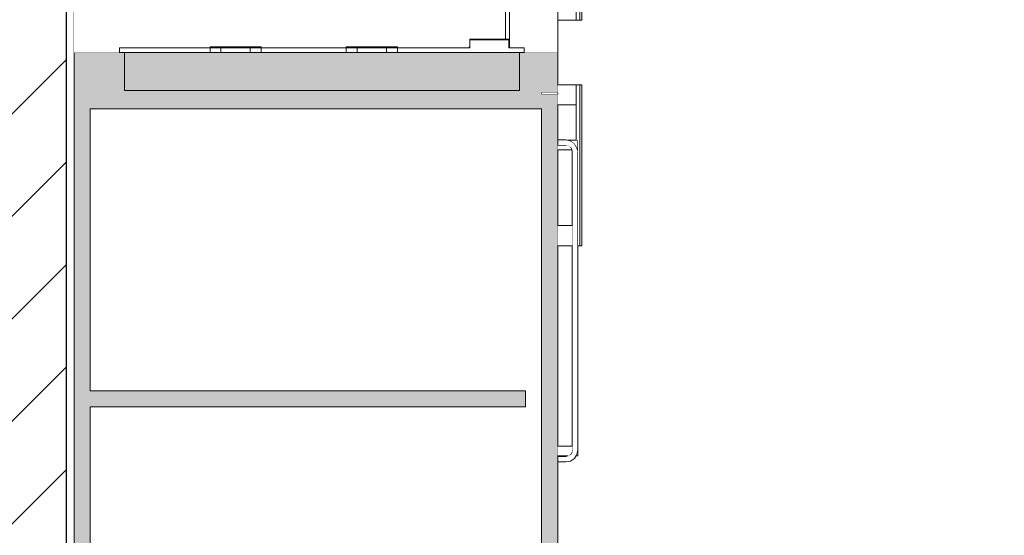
# Model space of a CAD drawing. Header units: millimetres. Extents: x 92668 to 123324, y -8921 to 14506.
# Tile 83 of 133: x 112330 to 113552, y 300 to 941. Entities that reach past the tile are written whole.
import ezdxf

# ---------------------------------------------------------------- set-up
doc = ezdxf.new("R2010")
doc.units = ezdxf.units.MM
doc.header["$MEASUREMENT"] = 0
doc.linetypes.add('Wipeout_Contour', pattern=[1000, 0, -1000])
for name, color, linetype in [('Nowe_A-Meble-Kuchnia', 7, 'Continuous'), ('Nowe_A-Wymiary-Wewnętrzne', 7, 'Continuous'), ('Nowe_A-Wymiary-Zewnętrzne', 7, 'Continuous'), ('Nowe_A-Ściany-Działowe', 7, 'Continuous')]:
    doc.layers.add(name, color=color, linetype=linetype)
for name, color, linetype, lineweight in [('Nowe_A-Meble-Kuchnia_Nr_pióra__1', 7, 'Continuous', 13), ('Nowe_A-Meble-Kuchnia_Nr_pióra__24', 7, 'Continuous', 15), ('Nowe_A-Meble-Kuchnia_Nr_pióra__4', 7, 'Continuous', 13), ('Nowe_A-Wymiary-Wewnętrzne_Nr_pióra__46', 5, 'Continuous', 15), ('Nowe_A-Wymiary-Zewnętrzne_Nr_pióra__46', 5, 'Continuous', 15), ('Nowe_A-Ściany-Działowe_Nr_pióra__27', 7, 'Continuous', 25), ('Nowe_A-Ściany-Działowe_Nr_pióra__47', 7, 'Continuous', 15)]:
    doc.layers.add(name, color=color, linetype=linetype, lineweight=lineweight)
for name, color, linetype, lineweight, true_color in [('Nowe_A-Wymiary-Wewnętrzne_Nr_pióra__45', 7, 'Continuous', 15, 0x40a5ff), ('Nowe_A-Wymiary-Wewnętrzne_Nr_pióra__85', 7, 'Continuous', 13, 0x80c2ff), ('Nowe_A-Wymiary-Zewnętrzne_Nr_pióra__45', 7, 'Continuous', 15, 0x40a5ff), ('Nowe_A-Wymiary-Zewnętrzne_Nr_pióra__85', 7, 'Continuous', 13, 0x80c2ff)]:
    doc.layers.add(name, color=color, linetype=linetype, lineweight=lineweight, true_color=true_color)
doc.styles.add('STYL_AUTOMATYCZNY_2', font='arial.ttf')
doc.dimstyles.new('STYL_AUTOMATYCZNY__1', dxfattribs={"dimtxt": 125, "dimasz": 47.5, "dimexe": 0.18, "dimexo": 20, "dimgap": 0, "dimtad": 1, "dimdec": 1, "dimlfac": 0.1, "dimzin": 0, "dimdsep": 46, "dimtxsty": 'STYL_AUTOMATYCZNY_2', "dimblk": 'ARROWHEAD_11', "dimblk1": 'ARROWHEAD_11', "dimblk2": 'ARROWHEAD_11', "dimcen": 0.09, "dimclrd": 256, "dimclre": 256, "dimclrt": 5, "dimadec": 1, "dimazin": 0, "dimtfac": 1, "dimtdec": 4, "dimtmove": 0, "dimatfit": 3, "dimfxl": 0, "dimtolj": 1, "dimtzin": 0, "dimarcsym": 0})

# ---------------------------------------------------------------- blocks, each defined once
blk = doc.blocks.new('ElemPrzekroju_54')
at = {"color": 254, "linetype": 'Wipeout_Contour', "lineweight": 0, "ltscale": 565053.175058}
blk.add_wipeout([(112997.6, 685), (113015.6, 685), (113015.6, 776.5), (113015.1, 779), (112997.6, 779)], dxfattribs=at).dxf.layer = 'Nowe_A-Ściany-Działowe'
at = {"color": 254, "linetype": 'Wipeout_Contour', "lineweight": 0, "ltscale": 452031.710861}
blk.add_wipeout([(112997.6, 411), (113015.6, 411), (113015.6, 660), (112997.6, 660)], dxfattribs=at).dxf.layer = 'Nowe_A-Ściany-Działowe'
at = {"color": 254, "linetype": 'Wipeout_Contour', "lineweight": 0, "ltscale": 452015.890109}
blk.add_wipeout([(113010.1, 399), (112997.6, 399), (112997.6, 398.5), (113007.6, 398.5)], dxfattribs=at).dxf.layer = 'Nowe_A-Ściany-Działowe'
at = {"color": 254, "linetype": 'Wipeout_Contour', "lineweight": 0, "ltscale": 2498960.930109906}
blk.add_wipeout([(113007.6, 391.5), (112997.6, 391.5), (112997.6, 0), (113630.7, 0), (113630.7, 2117), (114764.7, 2117), (114764.7, 0), (116907.6, 0), (116907.6, 2540), (112997.6, 2540), (112997.6, 1806.7), (113027.6, 1806.7), (113027.6, 940), (112997.6, 940), (112997.6, 860), (113027.6, 860), (113027.6, 660), (113022.6, 660), (113022.6, 399), (113020.3, 399), (113018.2, 395.9), (113013.3, 392.6)], dxfattribs=at).dxf.layer = 'Nowe_A-Ściany-Działowe'
at = {"color": 254, "linetype": 'Wipeout_Contour', "lineweight": 0, "ltscale": 678070.922635}
blk.add_wipeout([(112997.6, 835), (112997.6, 791.5), (113007.6, 791.5), (113010.1, 791), (113020.4, 791), (113020.4, 835)], dxfattribs=at).dxf.layer = 'Nowe_A-Ściany-Działowe'
blk = doc.blocks.new('ElemPrzekroju_100')
at = {"color": 254, "linetype": 'Wipeout_Contour', "lineweight": 0, "ltscale": 903701.600227}
blk.add_wipeout([(112932.6, 2075), (112932.6, 916.6), (112936.7, 916.6), (112936.7, 906), (112937.6, 906), (112937.6, 2074.5), (112997.6, 2074.5), (112997.6, 2075)], dxfattribs=at).dxf.layer = 'Nowe_A-Ściany-Działowe'
blk = doc.blocks.new('ElemPrzekroju_101')
at = {"layer": 'Nowe_A-Ściany-Działowe', "linetype": 'Continuous', "lineweight": 0, "true_color": 0x000000}
h = blk.add_hatch(dxfattribs=at)
h.set_pattern_fill('Bloczki_ceramiczne', color=18, style=0, pattern_type=2)
h.set_pattern_definition([(45, (0, 0), (-63.63961, 63.63961), [])])
h.paths.add_polyline_path([(112272.6, -20), (112272.6, -70), (112272.6, -210), (112387.6, -210), (112387.6, 0), (112387.6, 2540), (112387.6, 2550), (112272.6, 2550)])
h = blk.add_hatch(dxfattribs=at)
h.set_pattern_fill('Tynk', color=18, style=0, pattern_type=2)
h.set_pattern_definition([(0, (0, 0), (0, 86.60254), [0, -50]), (0, (25, 43.3), (0, 86.60254), [0, -50])])
h.paths.add_polyline_path([(112387.6, 0), (112397.6, 0), (112397.6, 2540), (112387.6, 2540)])
at = {"layer": 'Nowe_A-Ściany-Działowe_Nr_pióra__27', "color": 7, "linetype": 'Continuous', "lineweight": 25, "flags": 128}
blk.add_lwpolyline([(112387.6, 2550), (112387.6, 2540), (112387.6, 0), (112387.6, -20), (112387.6, -70), (112387.6, -140), (112387.6, -210)], dxfattribs=at)
at = {"layer": 'Nowe_A-Ściany-Działowe_Nr_pióra__47', "color": 7, "linetype": 'Continuous', "lineweight": 15}
blk.add_line((112397.6, 2540), (112397.6, 900), dxfattribs=at)
at = {"layer": 'Nowe_A-Ściany-Działowe_Nr_pióra__47', "color": 7, "linetype": 'Continuous', "lineweight": 15, "flags": 128}
blk.add_lwpolyline([(112397.6, 900), (112397.6, 850), (112397.6, 830), (112397.6, 110), (112397.6, 90), (112397.6, 0)], dxfattribs=at)
blk = doc.blocks.new('ElemPrzekroju_102')
at = {"layer": 'Nowe_A-Meble-Kuchnia', "linetype": 'Continuous', "lineweight": 0, "true_color": 0x000000}
for points in [[(112397.6, 850), (112997.6, 850), (112997.6, 900), (112397.6, 900)], [(112927.6, 0), (112927.6, 90), (112397.6, 90), (112397.6, 0)]]:
    blk.add_hatch(color=18, dxfattribs=at).paths.add_polyline_path(points)
at = {"layer": 'Nowe_A-Meble-Kuchnia_Nr_pióra__1', "color": 7, "linetype": 'Continuous', "lineweight": 13}
for p, q in [((112454, 900), (112397.6, 900)), ((112950, 900), (112460, 900)), ((112997.6, 900), (112956, 900)), ((112997.6, 900), (112997.6, 850)), ((112977.6, 850), (112977.6, 848.5)), ((112997.6, 850), (112977.6, 850)), ((112997.6, 848.5), (112977.6, 848.5)), ((112927.6, 90), (112927.6, 0)), ((112977.6, 90), (112927.6, 90)), ((112977.6, 91.5), (112977.6, 90)), ((112997.6, 91.5), (112977.6, 91.5))]:
    blk.add_line(p, q, dxfattribs=at)
at = {"color": 254, "linetype": 'Wipeout_Contour', "lineweight": 0, "ltscale": 901550.938647}
blk.add_wipeout([(112977.6, 830), (112417.6, 830), (112417.6, 480), (112957.6, 480), (112957.6, 460), (112417.6, 460), (112417.6, 110), (112977.6, 110)], dxfattribs=at).dxf.layer = 'Nowe_A-Meble-Kuchnia'
at = {"color": 254, "linetype": 'Wipeout_Contour', "lineweight": 0, "ltscale": 2712320.365255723}
blk.add_wipeout([(113015.6, 406.5), (113015, 403.4), (113013.2, 400.8), (113010.7, 399.1), (113007.6, 398.5), (112997.6, 398.5), (112997.6, 391.5), (113007.6, 391.5), (113013.3, 392.6), (113018.2, 395.9), (113021.4, 400.8), (113022.6, 406.5), (113022.6, 776.5), (113021.4, 782.2), (113018.2, 787.1), (113013.3, 790.4), (113007.6, 791.5), (112997.6, 791.5), (112997.6, 784.5), (113007.6, 784.5), (113010.7, 783.9), (113013.2, 782.2), (113015, 779.6), (113015.6, 776.5)], dxfattribs=at).dxf.layer = 'Nowe_A-Meble-Kuchnia'
at = {"layer": 'Nowe_A-Meble-Kuchnia', "linetype": 'Continuous', "lineweight": 0, "true_color": 0x000000}
for points in [[(112397.6, 830), (112977.6, 830), (112977.6, 850), (112397.6, 850)], [(112977.6, 91.5), (112997.6, 91.5), (112997.6, 848.5), (112977.6, 848.5)], [(112417.6, 110), (112417.6, 830), (112397.6, 830), (112397.6, 110)], [(112417.6, 460), (112957.6, 460), (112957.6, 480), (112417.6, 480)], [(112397.6, 110), (112397.6, 90), (112977.6, 90), (112977.6, 110)]]:
    blk.add_hatch(color=18, dxfattribs=at).paths.add_polyline_path(points)
at = {"layer": 'Nowe_A-Meble-Kuchnia_Nr_pióra__1', "color": 7, "linetype": 'Continuous', "lineweight": 13}
for p, q in [((112997.6, 848.5), (112997.6, 91.5)), ((112417.6, 830), (112417.6, 480)), ((112977.6, 830), (112417.6, 830)), ((112977.6, 830), (112977.6, 110)), ((112957.6, 480), (112417.6, 480)), ((112957.6, 480), (112957.6, 460)), ((112417.6, 460), (112417.6, 110)), ((112957.6, 460), (112417.6, 460)), ((112977.6, 110), (112417.6, 110))]:
    blk.add_line(p, q, dxfattribs=at)
at = {"layer": 'Nowe_A-Meble-Kuchnia_Nr_pióra__4', "color": 7, "linetype": 'Continuous', "lineweight": 13}
for p, q in [((113007.6, 791.5), (112997.6, 791.5)), ((112997.6, 784.5), (113007.6, 784.5)), ((113013.3, 790.4), (113007.6, 791.5)), ((113007.6, 784.5), (113010.7, 783.9)), ((113010.7, 783.9), (113013.2, 782.2)), ((113013.2, 782.2), (113015, 779.6)), ((113018.2, 787.1), (113013.3, 790.4)), ((113021.4, 782.2), (113018.2, 787.1)), ((113022.6, 776.5), (113021.4, 782.2)), ((113015, 779.6), (113015.6, 776.5)), ((113015.6, 776.5), (113015.6, 406.5)), ((113022.6, 406.5), (113022.6, 776.5)), ((113015, 403.4), (113013.2, 400.8)), ((113015.6, 406.5), (113015, 403.4)), ((113021.4, 400.8), (113022.6, 406.5)), ((113007.6, 398.5), (112997.6, 398.5)), ((112997.6, 391.5), (113007.6, 391.5)), ((113010.7, 399.1), (113007.6, 398.5)), ((113007.6, 391.5), (113013.3, 392.6)), ((113013.2, 400.8), (113010.7, 399.1)), ((113013.3, 392.6), (113018.2, 395.9)), ((113018.2, 395.9), (113021.4, 400.8))]:
    blk.add_line(p, q, dxfattribs=at)
blk = doc.blocks.new('ElemPrzekroju_103')
at = {"color": 254, "linetype": 'Wipeout_Contour', "lineweight": 0, "ltscale": 452021.177811}
blk.add_wipeout([(112997.6, 779), (113007.6, 779), (113007.6, 784.5), (112997.6, 784.5)], dxfattribs=at).dxf.layer = 'Nowe_A-Meble-Kuchnia'
at = {"color": 254, "linetype": 'Wipeout_Contour', "lineweight": 0, "ltscale": 452013.265199}
blk.add_wipeout([(112997.6, 399), (113007.6, 399), (113007.6, 411), (112997.6, 411)], dxfattribs=at).dxf.layer = 'Nowe_A-Meble-Kuchnia'
at = {"color": 254, "linetype": 'Wipeout_Contour', "lineweight": 0, "ltscale": 339044.568843}
blk.add_wipeout([(113013.3, 791), (113010.1, 791), (113013.3, 790.4)], dxfattribs=at).dxf.layer = 'Nowe_A-Meble-Kuchnia'
at = {"color": 254, "linetype": 'Wipeout_Contour', "lineweight": 0, "ltscale": 791080.414744}
blk.add_wipeout([(113007.6, 399), (113010.1, 399), (113010.7, 399.1), (113013.2, 400.8), (113013.3, 401), (113013.3, 411), (113007.6, 411)], dxfattribs=at).dxf.layer = 'Nowe_A-Meble-Kuchnia'
at = {"color": 254, "linetype": 'Wipeout_Contour', "lineweight": 0, "ltscale": 678081.446128}
blk.add_wipeout([(113007.6, 784.5), (113007.6, 779), (113013.3, 779), (113013.3, 782), (113013.2, 782.2), (113010.7, 783.9)], dxfattribs=at).dxf.layer = 'Nowe_A-Meble-Kuchnia'
at = {"color": 254, "linetype": 'Wipeout_Contour', "lineweight": 0, "ltscale": 565076.251161}
blk.add_wipeout([(113013.3, 401), (113015, 403.4), (113015.6, 406.5), (113015.6, 411), (113013.3, 411)], dxfattribs=at).dxf.layer = 'Nowe_A-Meble-Kuchnia'
at = {"layer": 'Nowe_A-Meble-Kuchnia_Nr_pióra__4', "color": 7, "linetype": 'Continuous', "lineweight": 13}
for p, q in [((112997.6, 411), (113007.6, 411)), ((113007.6, 411), (113013.3, 411)), ((112997.6, 399), (113007.6, 399)), ((113007.6, 399), (113010.1, 399))]:
    blk.add_line(p, q, dxfattribs=at)
at = {"color": 254, "linetype": 'Wipeout_Contour', "lineweight": 0, "ltscale": 452067.557415}
blk.add_wipeout([(113013.3, 779), (113015.1, 779), (113015, 779.6), (113013.3, 782)], dxfattribs=at).dxf.layer = 'Nowe_A-Meble-Kuchnia'
at = {"color": 254, "linetype": 'Wipeout_Contour', "lineweight": 0, "ltscale": 339064.787255}
blk.add_wipeout([(113020.3, 399), (113021.4, 399), (113021.4, 400.8)], dxfattribs=at).dxf.layer = 'Nowe_A-Meble-Kuchnia'
at = {"layer": 'Nowe_A-Meble-Kuchnia_Nr_pióra__4', "color": 7, "linetype": 'Continuous', "lineweight": 13}
blk.add_line((112997.6, 779), (113007.6, 779), dxfattribs=at)
at = {"color": 254, "linetype": 'Wipeout_Contour', "lineweight": 0, "ltscale": 452074.101722}
blk.add_wipeout([(113018.2, 791), (113013.3, 791), (113013.3, 790.4), (113018.2, 787.1)], dxfattribs=at).dxf.layer = 'Nowe_A-Meble-Kuchnia'
at = {"color": 254, "linetype": 'Wipeout_Contour', "lineweight": 0, "ltscale": 452090.925313}
blk.add_wipeout([(113022.6, 406.5), (113021.4, 400.8), (113021.4, 399), (113022.6, 399)], dxfattribs=at).dxf.layer = 'Nowe_A-Meble-Kuchnia'
at = {"layer": 'Nowe_A-Meble-Kuchnia_Nr_pióra__4', "color": 7, "linetype": 'Continuous', "lineweight": 13}
for p, q in [((113013.3, 411), (113015.6, 411)), ((113022.6, 399), (113022.6, 406.5)), ((113020.3, 399), (113021.4, 399)), ((113021.4, 399), (113022.6, 399))]:
    blk.add_line(p, q, dxfattribs=at)
at = {"color": 254, "linetype": 'Wipeout_Contour', "lineweight": 0, "ltscale": 452090.278776}
blk.add_wipeout([(113018.2, 791), (113018.2, 787.1), (113021.4, 782.2), (113021.4, 791)], dxfattribs=at).dxf.layer = 'Nowe_A-Meble-Kuchnia'
at = {"layer": 'Nowe_A-Meble-Kuchnia_Nr_pióra__4', "color": 7, "linetype": 'Continuous', "lineweight": 13}
for p, q in [((113010.1, 791), (113013.3, 791)), ((113007.6, 779), (113013.3, 779)), ((113013.3, 779), (113015.1, 779))]:
    blk.add_line(p, q, dxfattribs=at)
at = {"color": 254, "linetype": 'Wipeout_Contour', "lineweight": 0, "ltscale": 565123.716963}
blk.add_wipeout([(113022.6, 791), (113021.4, 791), (113021.4, 782.2), (113022.1, 779), (113022.6, 779)], dxfattribs=at).dxf.layer = 'Nowe_A-Meble-Kuchnia'
at = {"layer": 'Nowe_A-Meble-Kuchnia_Nr_pióra__4', "color": 7, "linetype": 'Continuous', "lineweight": 13}
for p, q in [((113013.3, 791), (113018.2, 791)), ((113018.2, 791), (113021.4, 791)), ((113021.4, 791), (113022.6, 791)), ((113022.6, 779), (113022.6, 791)), ((113022.1, 779), (113022.6, 779))]:
    blk.add_line(p, q, dxfattribs=at)
blk = doc.blocks.new('ElemPrzekroju_104')
at = {"color": 254, "linetype": 'Wipeout_Contour', "lineweight": 0, "ltscale": 2028675.985712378}
blk.add_wipeout([(112932.6, 2075), (112397.6, 2075), (112397.6, 900), (112454, 900), (112454, 906), (112566.2, 906), (112566.2, 907), (112629.7, 907), (112629.7, 906), (112735.2, 906), (112735.2, 907), (112798.7, 907), (112798.7, 906), (112887.1, 906), (112888.4, 907.6), (112888.4, 912.3), (112888.4, 916.6), (112932.6, 916.6)], dxfattribs=at).dxf.layer = 'Nowe_A-Meble-Kuchnia'
at = {"color": 254, "linetype": 'Wipeout_Contour', "lineweight": 0, "ltscale": 452127.401677}
blk.add_wipeout([(113020.4, 1806.7), (113020.4, 940), (113025, 940), (113025, 1806.7)], dxfattribs=at).dxf.layer = 'Nowe_A-Meble-Kuchnia'
at = {"color": 254, "linetype": 'Wipeout_Contour', "lineweight": 0, "ltscale": 1130251.825932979}
blk.add_wipeout([(113020.4, 860), (113020.4, 791), (113021.4, 791), (113022.6, 791), (113022.6, 779), (113022.1, 779), (113022.6, 776.5), (113022.6, 660), (113025, 660), (113025, 860)], dxfattribs=at).dxf.layer = 'Nowe_A-Meble-Kuchnia'
at = {"color": 254, "linetype": 'Wipeout_Contour', "lineweight": 0, "ltscale": 451963.127842}
blk.add_wipeout([(112977.6, 848.5), (112997.6, 848.5), (112997.6, 850), (112977.6, 850)], dxfattribs=at).dxf.layer = 'Nowe_A-Meble-Kuchnia'
at = {"color": 254, "linetype": 'Wipeout_Contour', "lineweight": 0, "ltscale": 452002.743296}
blk.add_wipeout([(112999.8, 660), (112999.8, 685), (112997.6, 685), (112997.6, 660)], dxfattribs=at).dxf.layer = 'Nowe_A-Meble-Kuchnia'
at = {"color": 254, "linetype": 'Wipeout_Contour', "lineweight": 0, "ltscale": 677835.210779}
blk.add_wipeout([(112937.6, 906), (112956, 906), (112956, 900), (112997.6, 900), (112997.6, 2074.5), (112937.6, 2074.5)], dxfattribs=at).dxf.layer = 'Nowe_A-Meble-Kuchnia'
at = {"color": 254, "linetype": 'Wipeout_Contour', "lineweight": 0, "ltscale": 452145.232405}
blk.add_wipeout([(113027.6, 1806.7), (113026.7, 1806.7), (113026.7, 940), (113027.6, 940)], dxfattribs=at).dxf.layer = 'Nowe_A-Meble-Kuchnia'
at = {"color": 254, "linetype": 'Wipeout_Contour', "lineweight": 0, "ltscale": 452007.451207}
blk.add_wipeout([(112997.6, 860), (112997.6, 835), (112999.8, 835), (112999.8, 860)], dxfattribs=at).dxf.layer = 'Nowe_A-Meble-Kuchnia'
at = {"color": 254, "linetype": 'Wipeout_Contour', "lineweight": 0, "ltscale": 452118.935835}
blk.add_wipeout([(113027.6, 860), (113026.7, 860), (113026.7, 660), (113027.6, 660)], dxfattribs=at).dxf.layer = 'Nowe_A-Meble-Kuchnia'
at = {"color": 254, "linetype": 'Wipeout_Contour', "lineweight": 0, "ltscale": 452015.733451}
blk.add_wipeout([(113004.1, 660), (113004.1, 685), (112999.8, 685), (112999.8, 660)], dxfattribs=at).dxf.layer = 'Nowe_A-Meble-Kuchnia'
at = {"layer": 'Nowe_A-Meble-Kuchnia_Nr_pióra__4', "color": 7, "linetype": 'Continuous', "lineweight": 13}
for p, q in [((112932.6, 916.6), (112932.6, 2075)), ((112937.6, 2074.5), (112937.6, 906))]:
    blk.add_line(p, q, dxfattribs=at)
at = {"color": 254, "linetype": 'Wipeout_Contour', "lineweight": 0, "ltscale": 452010.796272}
blk.add_wipeout([(112999.8, 940), (112999.8, 965), (112997.6, 965), (112997.6, 940)], dxfattribs=at).dxf.layer = 'Nowe_A-Meble-Kuchnia'
at = {"color": 254, "linetype": 'Wipeout_Contour', "lineweight": 0, "ltscale": 452020.441226}
blk.add_wipeout([(112999.8, 860), (112999.8, 835), (113004.1, 835), (113004.1, 860)], dxfattribs=at).dxf.layer = 'Nowe_A-Meble-Kuchnia'
at = {"color": 254, "linetype": 'Wipeout_Contour', "lineweight": 0, "ltscale": 452032.570349}
blk.add_wipeout([(113008.2, 660), (113008.2, 685), (113004.1, 685), (113004.1, 660)], dxfattribs=at).dxf.layer = 'Nowe_A-Meble-Kuchnia'
at = {"layer": 'Nowe_A-Meble-Kuchnia_Nr_pióra__4', "color": 7, "linetype": 'Continuous', "lineweight": 13}
for p, q in [((112997.6, 850), (112997.6, 848.5)), ((112997.6, 685), (112999.8, 685)), ((112999.8, 660), (112997.6, 660))]:
    blk.add_line(p, q, dxfattribs=at)
at = {"color": 254, "linetype": 'Wipeout_Contour', "lineweight": 0, "ltscale": 452023.786195}
blk.add_wipeout([(113004.1, 940), (113004.1, 965), (112999.8, 965), (112999.8, 940)], dxfattribs=at).dxf.layer = 'Nowe_A-Meble-Kuchnia'
at = {"color": 254, "linetype": 'Wipeout_Contour', "lineweight": 0, "ltscale": 452037.277949}
blk.add_wipeout([(113004.1, 860), (113004.1, 835), (113008.2, 835), (113008.2, 860)], dxfattribs=at).dxf.layer = 'Nowe_A-Meble-Kuchnia'
at = {"color": 254, "linetype": 'Wipeout_Contour', "lineweight": 0, "ltscale": 452048.368055}
blk.add_wipeout([(113012, 660), (113012, 685), (113008.2, 685), (113008.2, 660)], dxfattribs=at).dxf.layer = 'Nowe_A-Meble-Kuchnia'
at = {"layer": 'Nowe_A-Meble-Kuchnia_Nr_pióra__4', "color": 7, "linetype": 'Continuous', "lineweight": 13}
for p, q in [((112997.6, 2074.5), (112997.6, 900)), ((112997.6, 860), (112999.8, 860)), ((112999.8, 835), (112997.6, 835)), ((112999.8, 685), (113004.1, 685)), ((113004.1, 660), (112999.8, 660))]:
    blk.add_line(p, q, dxfattribs=at)
at = {"color": 254, "linetype": 'Wipeout_Contour', "lineweight": 0, "ltscale": 452040.622794}
blk.add_wipeout([(113008.2, 940), (113008.2, 965), (113004.1, 965), (113004.1, 940)], dxfattribs=at).dxf.layer = 'Nowe_A-Meble-Kuchnia'
at = {"color": 254, "linetype": 'Wipeout_Contour', "lineweight": 0, "ltscale": 452053.075491}
blk.add_wipeout([(113008.2, 860), (113008.2, 835), (113012, 835), (113012, 860)], dxfattribs=at).dxf.layer = 'Nowe_A-Meble-Kuchnia'
at = {"color": 254, "linetype": 'Wipeout_Contour', "lineweight": 0, "ltscale": 452062.646563}
blk.add_wipeout([(113015.3, 660), (113015.3, 685), (113012, 685), (113012, 660)], dxfattribs=at).dxf.layer = 'Nowe_A-Meble-Kuchnia'
at = {"layer": 'Nowe_A-Meble-Kuchnia_Nr_pióra__4', "color": 7, "linetype": 'Continuous', "lineweight": 13}
for p, q in [((112999.8, 940), (112997.6, 940)), ((112999.8, 860), (113004.1, 860)), ((113004.1, 835), (112999.8, 835)), ((113004.1, 685), (113008.2, 685)), ((113008.2, 660), (113004.1, 660))]:
    blk.add_line(p, q, dxfattribs=at)
at = {"color": 254, "linetype": 'Wipeout_Contour', "lineweight": 0, "ltscale": 452056.420218}
blk.add_wipeout([(113012, 940), (113012, 965), (113008.2, 965), (113008.2, 940)], dxfattribs=at).dxf.layer = 'Nowe_A-Meble-Kuchnia'
at = {"color": 254, "linetype": 'Wipeout_Contour', "lineweight": 0, "ltscale": 452067.35385}
blk.add_wipeout([(113012, 860), (113012, 835), (113015.3, 835), (113015.3, 860)], dxfattribs=at).dxf.layer = 'Nowe_A-Meble-Kuchnia'
at = {"color": 254, "linetype": 'Wipeout_Contour', "lineweight": 0, "ltscale": 452069.858066}
blk.add_wipeout([(113015.3, 660), (113015.6, 660), (113015.6, 685), (113015.3, 685)], dxfattribs=at).dxf.layer = 'Nowe_A-Meble-Kuchnia'
at = {"layer": 'Nowe_A-Meble-Kuchnia_Nr_pióra__4', "color": 7, "linetype": 'Continuous', "lineweight": 13}
for p, q in [((113004.1, 940), (112999.8, 940)), ((113004.1, 860), (113008.2, 860)), ((113008.2, 835), (113004.1, 835)), ((113008.2, 685), (113012, 685)), ((113012, 685), (113015.3, 685)), ((113015.3, 685), (113015.6, 685)), ((113012, 660), (113008.2, 660)), ((113015.3, 660), (113012, 660)), ((113015.6, 660), (113015.3, 660))]:
    blk.add_line(p, q, dxfattribs=at)
at = {"color": 254, "linetype": 'Wipeout_Contour', "lineweight": 0, "ltscale": 452070.698472}
blk.add_wipeout([(113015.3, 940), (113015.3, 965), (113012, 965), (113012, 940)], dxfattribs=at).dxf.layer = 'Nowe_A-Meble-Kuchnia'
at = {"color": 254, "linetype": 'Wipeout_Contour', "lineweight": 0, "ltscale": 452079.679187}
blk.add_wipeout([(113015.3, 860), (113015.3, 835), (113018.1, 835), (113018.1, 860)], dxfattribs=at).dxf.layer = 'Nowe_A-Meble-Kuchnia'
at = {"layer": 'Nowe_A-Meble-Kuchnia_Nr_pióra__4', "color": 7, "linetype": 'Continuous', "lineweight": 13}
for p, q in [((113008.2, 940), (113004.1, 940)), ((113008.2, 860), (113012, 860)), ((113012, 835), (113008.2, 835))]:
    blk.add_line(p, q, dxfattribs=at)
at = {"color": 254, "linetype": 'Wipeout_Contour', "lineweight": 0, "ltscale": 452083.023717}
blk.add_wipeout([(113018.1, 940), (113018.1, 965), (113015.3, 965), (113015.3, 940)], dxfattribs=at).dxf.layer = 'Nowe_A-Meble-Kuchnia'
at = {"color": 254, "linetype": 'Wipeout_Contour', "lineweight": 0, "ltscale": 452089.677002}
blk.add_wipeout([(113018.1, 860), (113018.1, 835), (113020.3, 835), (113020.3, 860)], dxfattribs=at).dxf.layer = 'Nowe_A-Meble-Kuchnia'
at = {"layer": 'Nowe_A-Meble-Kuchnia_Nr_pióra__4', "color": 7, "linetype": 'Continuous', "lineweight": 13}
blk.add_line((113012, 940), (113008.2, 940), dxfattribs=at)
at = {"color": 254, "linetype": 'Wipeout_Contour', "lineweight": 0, "ltscale": 452093.021458}
blk.add_wipeout([(113020.3, 940), (113020.3, 965), (113018.1, 965), (113018.1, 940)], dxfattribs=at).dxf.layer = 'Nowe_A-Meble-Kuchnia'
at = {"color": 254, "linetype": 'Wipeout_Contour', "lineweight": 0, "ltscale": 452094.174079}
blk.add_wipeout([(113020.3, 860), (113020.3, 835), (113020.4, 835), (113020.4, 860)], dxfattribs=at).dxf.layer = 'Nowe_A-Meble-Kuchnia'
at = {"layer": 'Nowe_A-Meble-Kuchnia_Nr_pióra__4', "color": 7, "linetype": 'Continuous', "lineweight": 13}
for p, q in [((113012, 860), (113015.3, 860)), ((113015.3, 860), (113018.1, 860)), ((113015.3, 835), (113012, 835)), ((113018.1, 835), (113015.3, 835))]:
    blk.add_line(p, q, dxfattribs=at)
at = {"color": 254, "linetype": 'Wipeout_Contour', "lineweight": 0, "ltscale": 452097.518496}
blk.add_wipeout([(113020.4, 965), (113020.3, 965), (113020.3, 940), (113020.4, 940)], dxfattribs=at).dxf.layer = 'Nowe_A-Meble-Kuchnia'
at = {"color": 254, "linetype": 'Wipeout_Contour', "lineweight": 0, "ltscale": 452113.669459}
blk.add_wipeout([(113026.7, 860), (113025, 860), (113025, 660), (113026.7, 660)], dxfattribs=at).dxf.layer = 'Nowe_A-Meble-Kuchnia'
at = {"layer": 'Nowe_A-Meble-Kuchnia_Nr_pióra__4', "color": 7, "linetype": 'Continuous', "lineweight": 13}
for p, q in [((113015.3, 940), (113012, 940)), ((113018.1, 940), (113015.3, 940)), ((113018.1, 860), (113020.3, 860)), ((113020.3, 860), (113020.4, 860)), ((113020.4, 860), (113020.4, 791)), ((113020.4, 860), (113025, 860)), ((113026.7, 860), (113025, 860)), ((113025, 860), (113025, 660)), ((113027.6, 860), (113026.7, 860)), ((113027.6, 860), (113027.6, 660)), ((113020.3, 835), (113018.1, 835)), ((113020.4, 835), (113020.3, 835)), ((113022.6, 660), (113025, 660)), ((113025, 660), (113026.7, 660)), ((113026.7, 660), (113027.6, 660))]:
    blk.add_line(p, q, dxfattribs=at)
at = {"color": 254, "linetype": 'Wipeout_Contour', "lineweight": 0, "ltscale": 452139.966335}
blk.add_wipeout([(113026.7, 1806.7), (113025, 1806.7), (113025, 940), (113026.7, 940)], dxfattribs=at).dxf.layer = 'Nowe_A-Meble-Kuchnia'
at = {"layer": 'Nowe_A-Meble-Kuchnia_Nr_pióra__4', "color": 7, "linetype": 'Continuous', "lineweight": 13}
for p, q in [((113020.4, 1806.7), (113020.4, 940)), ((113025, 1806.7), (113025, 940)), ((113027.6, 1806.7), (113027.6, 940)), ((113020.3, 940), (113018.1, 940)), ((113020.4, 940), (113020.3, 940)), ((113020.4, 940), (113025, 940)), ((113025, 940), (113026.7, 940)), ((113026.7, 940), (113027.6, 940))]:
    blk.add_line(p, q, dxfattribs=at)
blk = doc.blocks.new('ElemPrzekroju_105')
at = {"layer": 'Nowe_A-Meble-Kuchnia_Nr_pióra__24', "color": 7, "linetype": 'Continuous', "lineweight": 15}
for p, q in [((112454, 906), (112454, 900)), ((112566.2, 907), (112566.2, 900)), ((112629.7, 907), (112629.7, 900)), ((112735.2, 907), (112735.2, 900)), ((112798.7, 907), (112798.7, 900)), ((112956, 906), (112936.7, 906)), ((112956, 906), (112956, 900)), ((112460, 900), (112454, 900)), ((112460, 900), (112460, 853)), ((112950, 900), (112950, 853)), ((112956, 900), (112950, 900)), ((112950, 853), (112460, 853))]:
    blk.add_line(p, q, dxfattribs=at)
at = {"color": 254, "linetype": 'Wipeout_Contour', "lineweight": 0, "ltscale": 451665.181056}
blk.add_wipeout([(112936.7, 915.7), (112936.7, 916.6), (112888.4, 916.6), (112888.4, 915.7)], dxfattribs=at).dxf.layer = 'Nowe_A-Meble-Kuchnia'
at = {"color": 254, "linetype": 'Wipeout_Contour', "lineweight": 0, "ltscale": 450442.824352}
blk.add_wipeout([(112598, 907), (112598, 906), (112616.1, 906), (112616.1, 907)], dxfattribs=at).dxf.layer = 'Nowe_A-Meble-Kuchnia'
at = {"color": 254, "linetype": 'Wipeout_Contour', "lineweight": 0, "ltscale": 451118.802482}
blk.add_wipeout([(112767, 907), (112767, 906), (112785.1, 906), (112785.1, 907)], dxfattribs=at).dxf.layer = 'Nowe_A-Meble-Kuchnia'
at = {"color": 254, "linetype": 'Wipeout_Contour', "lineweight": 0, "ltscale": 338674.432241}
blk.add_wipeout([(112887.1, 906), (112888.4, 906), (112888.4, 907.6)], dxfattribs=at).dxf.layer = 'Nowe_A-Meble-Kuchnia'
at = {"layer": 'Nowe_A-Meble-Kuchnia_Nr_pióra__24', "color": 7, "linetype": 'Continuous', "lineweight": 15}
for p, q in [((112616.1, 907), (112616.1, 900)), ((112629.7, 907), (112616.1, 907)), ((112785.1, 907), (112785.1, 900)), ((112798.7, 907), (112785.1, 907)), ((112888.4, 915.7), (112888.4, 906)), ((112936.7, 915.7), (112888.4, 915.7)), ((112936.7, 915.7), (112936.7, 906))]:
    blk.add_line(p, q, dxfattribs=at)
at = {"layer": 'Nowe_A-Meble-Kuchnia_Nr_pióra__4', "color": 7, "linetype": 'Continuous', "lineweight": 13}
for p, q in [((112888.4, 915.7), (112888.4, 916.6)), ((112936.7, 916.6), (112888.4, 916.6)), ((112936.7, 915.7), (112936.7, 916.6)), ((112887.1, 906), (112888.4, 907.6))]:
    blk.add_line(p, q, dxfattribs=at)
at = {"color": 254, "linetype": 'Wipeout_Contour', "lineweight": 0, "ltscale": 450370.130585}
blk.add_wipeout([(112579.8, 906), (112598, 906), (112598, 907), (112579.8, 907)], dxfattribs=at).dxf.layer = 'Nowe_A-Meble-Kuchnia'
at = {"color": 254, "linetype": 'Wipeout_Contour', "lineweight": 0, "ltscale": 451046.108722}
blk.add_wipeout([(112748.8, 907), (112748.8, 906), (112767, 906), (112767, 907)], dxfattribs=at).dxf.layer = 'Nowe_A-Meble-Kuchnia'
at = {"layer": 'Nowe_A-Meble-Kuchnia_Nr_pióra__24', "color": 7, "linetype": 'Continuous', "lineweight": 15}
for p, q in [((112888.4, 906), (112454, 906)), ((112579.8, 907), (112566.2, 907)), ((112579.8, 907), (112579.8, 900)), ((112748.8, 907), (112735.2, 907)), ((112748.8, 907), (112748.8, 900))]:
    blk.add_line(p, q, dxfattribs=at)
at = {"layer": 'Nowe_A-Meble-Kuchnia_Nr_pióra__4', "color": 7, "linetype": 'Continuous', "lineweight": 13}
for p, q in [((112579.8, 907), (112598, 907)), ((112598, 907), (112616.1, 907)), ((112748.8, 907), (112767, 907)), ((112767, 907), (112785.1, 907))]:
    blk.add_line(p, q, dxfattribs=at)
blk = doc.blocks.new('*D364')
at = {"layer": 'Nowe_A-Wymiary-Wewnętrzne_Nr_pióra__45', "linetype": 'Continuous', "lineweight": 15, "true_color": 0x40a5ff}
for points in [[(116317.2, 2200), (116318.2, 2195.2), (116320.9, 2191.2), (116324.9, 2188.5), (116329.7, 2187.5), (116334.5, 2188.5), (116338.6, 2191.2), (116341.3, 2195.2), (116342.2, 2200), (116341.3, 2204.8), (116338.6, 2208.8), (116334.5, 2211.5), (116329.7, 2212.5), (116324.9, 2211.5), (116320.9, 2208.8), (116318.2, 2204.8)], [(116317.2, 0), (116318.2, -4.8), (116320.9, -8.8), (116324.9, -11.5), (116329.7, -12.5), (116334.5, -11.5), (116338.6, -8.8), (116341.3, -4.8), (116342.2, 0), (116341.3, 4.8), (116338.6, 8.8), (116334.5, 11.5), (116329.7, 12.5), (116324.9, 11.5), (116320.9, 8.8), (116318.2, 4.8)]]:
    blk.add_hatch(color=161, dxfattribs=at).paths.add_polyline_path(points)
at = {"layer": 'Nowe_A-Wymiary-Wewnętrzne_Nr_pióra__45', "color": 161, "linetype": 'Continuous', "lineweight": 15, "true_color": 0x40a5ff}
for centre in [(116329.7, 2200), (116329.7, 0)]:
    blk.add_circle(centre, 12.5, dxfattribs=at)
at = {"layer": 'Nowe_A-Wymiary-Wewnętrzne_Nr_pióra__85', "color": 151, "linetype": 'Continuous', "lineweight": 13, "true_color": 0x80c2ff}
for p, q in [((116317.2, 2200), (116282.9, 2200)), ((116376.6, 2200), (116342.2, 2200)), ((116329.7, 12.5), (116329.7, 2187.5)), ((116317.2, 0), (116282.9, 0)), ((116376.6, 0), (116342.2, 0))]:
    blk.add_line(p, q, dxfattribs=at)
at = {"layer": 'Nowe_A-Wymiary-Wewnętrzne_Nr_pióra__46', "color": 5, "lineweight": 15, "char_height": 125, "attachment_point": 7, "rotation": 90, "style": 'STYL_AUTOMATYCZNY_2'}
for s, insert in [('\\A1;{\\pql;\\fArial|b0|i0|c238|p0;\\W1.000000;34,0}', (116304.7, 1853.9)), ('\\A1;{\\pql;\\fArial|b0|i0|c238|p0;\\W1.000000;220,0}', (116304.7, 718.7))]:
    blk.add_mtext(s, dxfattribs=dict(at, insert=insert))
blk = doc.blocks.new('ARROWHEAD_11')
at = {"color": 0, "linetype": 'Continuous', "lineweight": 0}
blk.add_line((0, 0), (-1, 0), dxfattribs=at)
at = {"color": 0, "linetype": 'Continuous', "lineweight": 0, "const_width": 0.25, "flags": 128}
blk.add_lwpolyline([(-0.125, 0, 1), (0.125, 0, 1)], format="xyb", close=True, dxfattribs=at)
blk = doc.blocks.new('*D414')
at = {"layer": 'Nowe_A-Wymiary-Zewnętrzne_Nr_pióra__45', "linetype": 'Continuous', "lineweight": 15, "true_color": 0x40a5ff}
for points in [[(119555.9, 12845), (119556.9, 12840.2), (119559.6, 12836.2), (119563.6, 12833.5), (119568.4, 12832.5), (119573.2, 12833.5), (119577.3, 12836.2), (119580, 12840.2), (119580.9, 12845), (119580, 12849.8), (119577.3, 12853.8), (119573.2, 12856.5), (119568.4, 12857.5), (119563.6, 12856.5), (119559.6, 12853.8), (119556.9, 12849.8)], [(119555.9, -450), (119556.9, -454.8), (119559.6, -458.8), (119563.6, -461.5), (119568.4, -462.5), (119573.2, -461.5), (119577.3, -458.8), (119580, -454.8), (119580.9, -450), (119580, -445.2), (119577.3, -441.2), (119573.2, -438.5), (119568.4, -437.5), (119563.6, -438.5), (119559.6, -441.2), (119556.9, -445.2)]]:
    blk.add_hatch(color=161, dxfattribs=at).paths.add_polyline_path(points)
at = {"layer": 'Nowe_A-Wymiary-Zewnętrzne_Nr_pióra__45', "color": 161, "linetype": 'Continuous', "lineweight": 15, "true_color": 0x40a5ff}
for centre in [(119568.4, 12845), (119568.4, -450)]:
    blk.add_circle(centre, 12.5, dxfattribs=at)
at = {"layer": 'Nowe_A-Wymiary-Zewnętrzne_Nr_pióra__85', "color": 151, "linetype": 'Continuous', "lineweight": 13, "true_color": 0x80c2ff}
for p, q in [((119568.4, 12857.5), (119568.4, 12870)), ((119555.9, 12845), (119521.5, 12845)), ((119615.3, 12845), (119580.9, 12845)), ((119568.4, -437.5), (119568.4, 12832.5)), ((119555.9, -450), (119521.5, -450)), ((119615.3, -450), (119580.9, -450)), ((119568.4, -475), (119568.4, -462.5))]:
    blk.add_line(p, q, dxfattribs=at)
at = {"layer": 'Nowe_A-Wymiary-Zewnętrzne_Nr_pióra__46', "color": 5, "lineweight": 15, "insert": (119543.4, 5911.5), "char_height": 125, "attachment_point": 7, "rotation": 90, "style": 'STYL_AUTOMATYCZNY_2'}
blk.add_mtext('\\A1;{\\pql;\\fArial|b0|i0|c238|p0;\\W1.000000;1\xa0329,5}', dxfattribs=at)

msp = doc.modelspace()

# ---------------------------------------------------------------- block references
at = {"layer": 'Nowe_A-Ściany-Działowe', "lineweight": 0}
msp.add_blockref('ElemPrzekroju_54', (0, 0), dxfattribs=at)

# ---------------------------------------------------------------- next in the draw order: block references
msp.add_blockref('ElemPrzekroju_100', (0, 0), dxfattribs=at)

# ---------------------------------------------------------------- next in the draw order: block references
msp.add_blockref('ElemPrzekroju_101', (0, 0), dxfattribs=at)

# ---------------------------------------------------------------- next in the draw order: block references
at = {"layer": 'Nowe_A-Meble-Kuchnia', "lineweight": 0}
msp.add_blockref('ElemPrzekroju_102', (0, 0), dxfattribs=at)

# ---------------------------------------------------------------- next in the draw order: block references
msp.add_blockref('ElemPrzekroju_103', (0, 0), dxfattribs=at)

# ---------------------------------------------------------------- next in the draw order: block references
msp.add_blockref('ElemPrzekroju_104', (0, 0), dxfattribs=at)

# ---------------------------------------------------------------- next in the draw order: block references
msp.add_blockref('ElemPrzekroju_105', (0, 0), dxfattribs=at)

# ---------------------------------------------------------------- next in the draw order: dimensions: what is measured, and where the dimension line sits
at = {"layer": 'Nowe_A-Wymiary-Wewnętrzne', "color": 151, "linetype": 'Continuous', "lineweight": 13, "true_color": 0x80c2ff}
dim = msp.add_linear_dim(base=(116329.73, 2200), p1=(107567.6, 0), p2=(116907.6, 2200), angle=90, dimstyle='STYL_AUTOMATYCZNY__1', dxfattribs=at)
dim.commit()
dim.dimension.update_dxf_attribs({"geometry": '*D364', "text_midpoint": (116242.23, 928.07), "dimtype": 160, "text_rotation": 90})
at = {"layer": 'Nowe_A-Wymiary-Zewnętrzne', "color": 151, "linetype": 'Continuous', "lineweight": 13, "true_color": 0x80c2ff}
dim = msp.add_linear_dim(base=(119568.41, 12845), p1=(98787.6, -450), p2=(98654.74, 12845), angle=90, dimstyle='STYL_AUTOMATYCZNY__1', dxfattribs=at)
dim.commit()
dim.dimension.update_dxf_attribs({"geometry": '*D414', "text_midpoint": (119480.91, 6192.64), "dimtype": 160, "text_rotation": 90})

doc.saveas('drawing.dxf')
